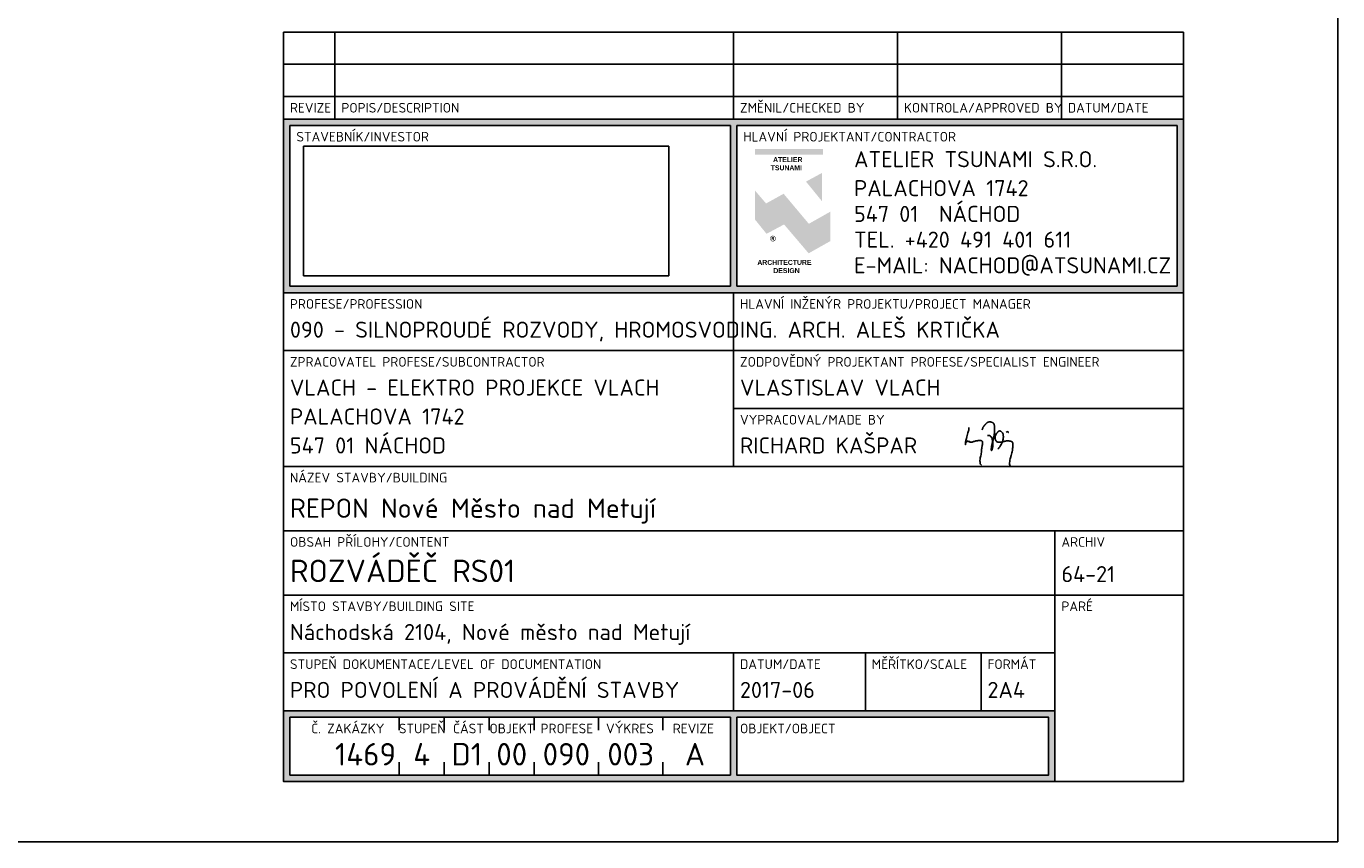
# Model space of a CAD drawing. Header units: millimetres. Extents: x -37966 to 4034, y 1212 to 30952.
# Tile 2 of 3: x -16367 to 4034, y 1212 to 13890. Entities that reach past the tile are written whole.
import ezdxf
from ezdxf.enums import TextEntityAlignment as Align

# ---------------------------------------------------------------- set-up
doc = ezdxf.new("R2010")
doc.units = ezdxf.units.MM
doc.linetypes.add('PHANTOM2', pattern=[1.25, 0.625, -0.125, 0.125, -0.125, 0.125, -0.125])
doc.layers.add('090-Z-09_400 V', color=1, linetype='N-EL-NN_+')
doc.layers.add('090-Z-TŘÍFÁZOVÁ', color=5, linetype='PHANTOM2')
doc.styles.add('ISOCPEUB_10', font='isocpeur.ttf')
doc.styles.add('ISOCPEUR_10', font='isocpeur.ttf', dxfattribs={"width": 0.9})
doc.styles.get("Standard").update_dxf_attribs({"font": 'isocpeur.ttf'})
doc.linetypes.add('N-EL-NN_+', pattern='A,25,-13,[3,X-LINE.shx,S=1,R=0,X=0,Y=0],-13,25', length=76)
picture_1 = doc.add_image_def('image1.png', size_in_pixel=(282, 100))

# ---------------------------------------------------------------- blocks, each defined once
blk = doc.blocks.new('tabulka1')
h = blk.add_hatch(color=256)
h.paths.add_polyline_path([(-140, 76), (-140, 103), (0, 103), (0, 76)])
h.paths.add_polyline_path([(-139, 77), (-139, 102), (-70.5, 102), (-70.5, 77)], flags=16)
h.paths.add_polyline_path([(-69.5, 77), (-69.5, 102), (-1, 102), (-1, 77)], flags=16)
h = blk.add_hatch(color=256)
h.dxf.hatch_style = 1
h.paths.add_polyline_path([(-66.65, 98.32), (-56.1, 98.32), (-56.1, 97.45), (-66.65, 97.45)])
at = {"true_color": 0xaaaaaa}
h = blk.add_hatch(color=253, dxfattribs=at)
h.dxf.hatch_style = 1
edge = h.paths.add_edge_path()
edge.add_spline(control_points=[(-56.26, 94.61), (-56.26, 94.61), (-56.26, 90.24), (-56.26, 90.24), (-56.26, 90.24), (-56.26, 90.24), (-58.73, 93.27), (-58.73, 93.27), (-58.73, 93.27), (-58.73, 93.27), (-56.26, 94.61), (-56.26, 94.61)], knot_values=[0, 0, 0, 0, 0.333333, 0.333333, 0.333333, 0.5, 0.666667, 0.666667, 0.666667, 0.833333, 1, 1, 1, 1], degree=3, periodic=0)
h = blk.add_hatch(color=253, dxfattribs=at)
h.dxf.hatch_style = 1
edge = h.paths.add_edge_path()
edge.add_spline(control_points=[(-64.94, 89.87), (-64.94, 89.87), (-62.21, 91.38), (-62.21, 91.38), (-62.21, 91.38), (-62.21, 91.38), (-58.29, 86.71), (-58.29, 86.71), (-58.29, 86.71), (-58.29, 86.71), (-54.94, 88.6), (-54.94, 88.6), (-54.94, 88.6), (-54.94, 88.6), (-54.93, 84.03), (-54.93, 84.03), (-54.93, 84.03), (-54.93, 84.03), (-58.32, 82.12), (-58.32, 82.12), (-58.32, 82.12), (-58.32, 82.12), (-62.14, 86.61), (-62.14, 86.61), (-62.14, 86.61), (-62.14, 86.61), (-64.87, 85.15), (-64.87, 85.15), (-64.87, 85.15), (-64.87, 85.15), (-66.64, 87.34), (-66.64, 87.34), (-66.64, 87.34), (-66.64, 87.34), (-66.64, 91.85), (-66.64, 91.85), (-66.64, 91.85), (-66.64, 91.85), (-64.94, 89.87), (-64.94, 89.87)], knot_values=[0, 0, 0, 0, 0.1, 0.1, 0.1, 0.15, 0.2, 0.2, 0.2, 0.25, 0.3, 0.3, 0.3, 0.35, 0.4, 0.4, 0.4, 0.45, 0.5, 0.5, 0.5, 0.55, 0.6, 0.6, 0.6, 0.65, 0.7, 0.7, 0.7, 0.75, 0.8, 0.8, 0.8, 0.85, 0.9, 0.9, 0.9, 0.95, 1, 1, 1, 1], degree=3, periodic=0)
h = blk.add_hatch(color=256)
h.paths.add_polyline_path([(-69.5, 10), (-69.5, 1), (-21, 1), (-21, 10)], flags=16)
h.paths.add_polyline_path([(-70.5, 10), (-139, 10), (-139, 1), (-70.5, 1)], flags=16)
h.paths.add_polyline_path([(-140, 11), (-20, 11), (-20, 0), (-140, 0)])
for p, q in [((-140, 103), (-140, 116.5)), ((-140, 116.5), (0, 116.5)), ((-132, 103), (-132, 116.5)), ((-70, 103), (-70, 116.5)), ((-44.5, 103), (-44.5, 116.5)), ((-19, 116.5), (-19, 103)), ((0, 116.5), (0, 103)), ((-140, 111.5), (0, 111.5)), ((-140, 106.5), (0, 106.5)), ((-140, 103), (0, 103)), ((-140, 76), (-140, 103)), ((0, 103), (0, 76)), ((-139, 102), (-70.5, 102)), ((-139, 77), (-139, 102)), ((-70.5, 77), (-70.5, 102)), ((-69.5, 102), (-1, 102)), ((-69.5, 77), (-69.5, 102)), ((-1, 102), (-1, 77)), ((-140, 0), (-140, 76)), ((-140, 76), (0, 76)), ((-139, 77), (-70.5, 77)), ((-70, 76), (-70, 49)), ((-69.5, 77), (-1, 77)), ((0, 76), (0, 0)), ((0, 67), (-140, 67)), ((0, 58), (-70, 58)), ((0, 49), (-140, 49)), ((-140, 39), (0, 39)), ((-20, 29), (-20, 39)), ((-140, 29), (0, 29)), ((-20, 0), (-20, 29)), ((-20, 20), (-140, 20)), ((-70, 20), (-70, 11)), ((-49.5, 11), (-49.5, 20)), ((-31.5, 11), (-31.5, 20)), ((-20, 11), (-140, 11)), ((-20, 0), (-20, 11)), ((-122, 10), (-122, 8)), ((-115, 10), (-115, 8)), ((-108, 10), (-108, 8)), ((-101, 10), (-101, 8)), ((-91, 10), (-91, 8)), ((-81, 10), (-81, 8)), ((-122, 1), (-122, 3)), ((-115, 1), (-115, 3)), ((-108, 1), (-108, 3)), ((-101, 1), (-101, 3)), ((-91, 1), (-91, 3)), ((-81, 1), (-81, 3)), ((-140, 0), (0, 0))]:
    blk.add_line(p, q)
blk.add_lwpolyline([(-140, 11), (-20, 11), (-20, 0), (-140, 0)], close=True)
for points in [[(-70.5, 10), (-139, 10), (-139, 1), (-70.5, 1), (-70.5, 10)], [(-69.5, 10), (-69.5, 1), (-21, 1), (-21, 10), (-69.5, 10)]]:
    blk.add_lwpolyline(points)
at = {"style": 'ISOCPEUR_10'}
for s, height, p in [('REVIZE', 1.5, (-139, 104)), ('POPIS/DESCRIPTION', 1.5, (-131, 104)), ('ZMĚNIL/CHECKED BY', 1.5, (-69, 104)), ('KONTROLA/APPROVED BY', 1.5, (-43.5, 104)), ('DATUM/DATE', 1.5, (-18, 104)), ('STAVEBNÍK/INVESTOR', 1.5, (-138, 99.5)), ('HLAVNÍ PROJEKTANT/CONTRACTOR', 1.5, (-68.5, 99.5)), ('ATELIER TSUNAMI S.R.O.', 2.5, (-51.26, 95.5)), ('PALACHOVA 1742', 2.5, (-51.26, 91)), ('547 01  NÁCHOD', 2.5, (-51.26, 87)), ('TEL. +420 491 401 611', 2.5, (-51.26, 83)), ('E-MAIL: NACHOD@ATSUNAMI.CZ', 2.5, (-51.26, 79)), ('HLAVNÍ INŽENÝR PROJEKTU/PROJECT MANAGER', 1.5, (-69, 73.5)), ('PROFESE/PROFESSION', 1.5, (-139, 73.5)), ('ZPRACOVATEL PROFESE/SUBCONTRACTOR', 1.5, (-139, 64.5)), ('ZODPOVĚDNÝ PROJEKTANT PROFESE/SPECIALIST ENGINEER', 1.5, (-69, 64.5)), ('VYPRACOVAL/MADE BY', 1.5, (-69, 55.5)), ('NÁZEV STAVBY/BUILDING', 1.5, (-139, 46.5)), ('OBSAH PŘÍLOHY/CONTENT', 1.5, (-139, 36.5)), ('ARCHIV', 1.5, (-19, 36.5)), ('MÍSTO STAVBY/BUILDING SITE', 1.5, (-139, 26.5)), ('PARÉ', 1.5, (-19, 26.5)), ('STUPEŇ DOKUMENTACE/LEVEL OF DOCUMENTATION', 1.5, (-139, 17.5)), ('DATUM/DATE', 1.5, (-69, 17.5)), ('MĚŘÍTKO/SCALE', 1.5, (-48.5, 17.5)), ('FORMÁT', 1.5, (-30.5, 17.5)), ('OBJEKT/OBJECT', 1.5, (-69, 7.5))]:
    blk.add_text(s, height=height, dxfattribs=at).set_placement(p)
for s, p in [('Č. ZAKÁZKY', (-130, 7.5)), ('STUPEŇ', (-118.43, 7.5)), ('ČÁST', (-111.23, 7.5)), ('OBJEKT', (-104.48, 7.5)), ('PROFESE', (-95.93, 7.5)), ('VÝKRES', (-86.12, 7.5)), ('REVIZE', (-76.25, 7.5))]:
    blk.add_text(s, height=1.5, dxfattribs=at).set_placement(p, align=Align.CENTER)
for s, width, gutter_width, heights, insert, char_height, attachment_point in [('\\pi2.6834;{\\fSwis721 Ex BT|b1|i0|c238|p34;ATELIER\\P\\pi2.3128;TSUNAMI}', 10.4206, 1.76, [0], (-66.53, 97.07), 0.7633, 1), ('{\\fSwis721 Ex BT|b1|i0|c238|p34;\\H1.1667x;\\C253;\\c11184810;®}', 0.2908, 1, [0.248], (-63.88, 84.4), 0.7415, 5), ('\\pi0.23561;{\\fSwis721 Ex BT|b1|i0|c238|p34;ARCHITECTURE\\P\\pi2.7218;DESIGN}', 10.2766, 1.76, [0], (-66.53, 81.09), 0.7633, 1)]:
    blk.add_mtext_dynamic_manual_height_columns(s, width=width, gutter_width=gutter_width, heights=heights, dxfattribs=dict(insert=insert, char_height=char_height, attachment_point=attachment_point))
for tag, p, height, style in [('PROFESE', (-139, 69), 2.5, 'ISOCPEUR_10'), ('HLAVNÍ_INŽENÝR_PROJEKTU', (-69, 69), 2.5, 'ISOCPEUR_10'), ('ZODPOVĚDNÝ_PROJEKTANT_PROFESE', (-69, 60), 2.5, 'ISOCPEUR_10'), ('ZPRACOVATEL_PROFESE_jméno', (-139, 60), 2.5, 'ISOCPEUR_10'), ('ZPRACOVATEL_PROFESE_ulice', (-139, 55.5), 2.5, 'ISOCPEUR_10'), ('ZPRACOVATEL_PROFESE_město', (-139, 51), 2.5, 'ISOCPEUR_10'), ('VYPRACOVAL', (-69, 51), 2.5, 'ISOCPEUR_10'), ('ARCHIV', (-19, 31), 2.5, 'ISOCPEUR_10'), ('MISTO_STAVBY', (-139, 22), 2.5, 'ISOCPEUR_10'), ('STUPEŇ_DOKUMENTACE', (-139, 13), 2.5, 'ISOCPEUR_10'), ('DATUM', (-69, 13), 2.5, 'ISOCPEUR_10'), ('MĚŘÍTKO', (-48.5, 13), 2.5, 'ISOCPEUR_10'), ('FORMÁT', (-30.5, 13), 2.5, 'ISOCPEUR_10'), ('OBJEKT', (-69, 2.5), 3.5, 'ISOCPEUB_10')]:
    blk.add_attdef(tag, p, '', height=height, dxfattribs=dict(style=style))
at = {"linetype": 'ByBlock', "style": 'ISOCPEUB_10'}
for tag, p in [('NÁZEV_STAVBY', (-139, 41)), ('OBSAH_PŘÍLOHY', (-139, 31))]:
    blk.add_attdef(tag, p, '', height=3.5, dxfattribs=at)
blk.add_attdef('Č_PŘÍLOHY-č_zakázky', text='', height=3.5, dxfattribs=at).set_placement((-122.5, 2.5), align=Align.RIGHT)
for tag, p in [('Č_PŘÍLOHY-stupeň_dokumentace', (-118.5, 2.5)), ('Č_PŘÍLOHY-část_dokumentace', (-111.5, 2.5)), ('Č_PŘÍLOHY-objekt', (-104.5, 2.5)), ('Č_PŘÍLOHY-profese', (-96, 2.5)), ('Č_PŘÍLOHY-výkres', (-86, 2.5)), ('Č_PŘÍLOHY-revize', (-76, 2.5))]:
    blk.add_attdef(tag, text='', height=3.5, dxfattribs=at).set_placement(p, align=Align.CENTER)
at = {"style": 'ISOCPEUR_10'}
blk.add_attdef('OBJEKT_UPŘESNĚNÍ', text='', height=2.5, dxfattribs=at).set_placement((-22, 2.5), align=Align.RIGHT)
at = {"color": 255}
image = blk.add_image(picture_1, insert=(-136.87, 78.64), size_in_units=(56.79, 20.14), dxfattribs=at)
image.dxf.flags = 15
blk = doc.blocks.new('PODPIS')
at = {"layer": '090-Z-TŘÍFÁZOVÁ', "color": 4, "linetype": 'ByBlock'}
for points in [[(-14491, 1084), (-14459, 1157), (-14427, 1236), (-14386, 1323), (-14356, 1376), (-14322, 1434), (-14293, 1484), (-14265, 1524), (-14229, 1574), (-14201, 1611), (-14166, 1655), (-14138, 1688), (-14106, 1725), (-14074, 1757), (-14045, 1786), (-14014, 1817), (-13986, 1845), (-13958, 1873), (-13928, 1903), (-13898, 1933), (-13871, 1960), (-13837, 1990), (-13806, 2015), (-13762, 2040), (-13725, 2056), (-13679, 2069), (-13619, 2078), (-13568, 2083), (-13526, 2083), (-13504, 2083), (-13459, 2080), (-13428, 2077), (-13394, 2072), (-13361, 2066), (-13305, 2053), (-13272, 2044), (-13217, 2026), (-13165, 2004), (-13127, 1983), (-13087, 1948), (-13051, 1913), (-13021, 1875), (-12994, 1828), (-12962, 1755), (-12945, 1692), (-12929, 1631), (-12916, 1550), (-12907, 1461), (-12899, 1362), (-12899, 1209), (-12899, 1098), (-12908, 1001), (-12921, 848), (-12936, 653), (-12951, 526), (-12972, 413), (-13000, 248), (-13031, 78), (-13091, -146), (-13153, -375), (-13209, -587), (-13248, -785), (-13277, -942), (-13295, -1062), (-13313, -1190), (-13331, -1315), (-13331, -1379), (-13331, -1418), (-13328, -1439), (-13322, -1449), (-13309, -1457), (-13292, -1462), (-13271, -1462), (-13253, -1451), (-13235, -1420), (-13224, -1380), (-13191, -1280), (-13167, -1193), (-13150, -1087), (-13125, -993), (-13116, -937), (-13111, -889), (-13111, -842), (-13111, -775), (-13118, -640), (-13130, -511), (-13145, -284), (-13161, -175), (-13194, -51), (-13256, 93), (-13326, 213), (-13427, 315), (-13536, 378), (-13632, 403), (-13699, 403), (-13793, 378)], [(-16098, 1383), (-16117, 1180), (-16133, 1058), (-16155, 977), (-16221, 732), (-16307, 411), (-16354, 236), (-16417, 1), (-16473, -211), (-16522, -392), (-16549, -557), (-16549, -752), (-16509, -602), (-16467, -530), (-16417, -443), (-16351, -376), (-16307, -333), (-16255, -281), (-16255, -281), (-16229, -328), (-16166, -364), (-16123, -371), (-16078, -367), (-16022, -331), (-16031, -399), (-16013, -431), (-15951, -447), (-15881, -458), (-15827, -458), (-15755, -458), (-15690, -440), (-15615, -394), (-15538, -366), (-15449, -341), (-15345, -313), (-15248, -287), (-15174, -276), (-15043, -259), (-14950, -244), (-14890, -240), (-14843, -235), (-14775, -237), (-14709, -240), (-14657, -242), (-14631, -245), (-14605, -247), (-14589, -247), (-14578, -250), (-14548, -254), (-14527, -263), (-14486, -286), (-14458, -303), (-14431, -351), (-14418, -408), (-14413, -454), (-14414, -534), (-14418, -616), (-14432, -735), (-14453, -849), (-14474, -962), (-14485, -1036), (-14501, -1136), (-14511, -1225), (-14517, -1296), (-14524, -1378), (-14524, -1439), (-14524, -1540), (-14541, -1662), (-14568, -1851), (-14598, -1963), (-14630, -2146), (-14662, -2265), (-14697, -2395), (-14718, -2549), (-14728, -2702), (-14726, -2799), (-14723, -2901), (-14723, -3006), (-14716, -3074), (-14701, -3130), (-14669, -3185), (-14638, -3217), (-14589, -3245), (-14537, -3259)], [(-12502, -1291), (-12434, -1209), (-12377, -1153), (-12318, -1072), (-12265, -1002), (-12213, -929), (-12163, -842), (-12103, -739), (-12059, -662), (-12013, -582), (-11971, -493), (-11921, -380), (-11893, -279), (-11865, -174), (-11847, -64), (-11833, 28), (-11826, 97), (-11820, 195), (-11820, 276), (-11826, 352), (-11833, 466), (-11860, 567), (-11894, 657), (-11937, 732), (-12005, 811), (-12041, 847), (-12098, 904), (-12149, 934), (-12201, 947), (-12230, 952), (-12253, 955), (-12272, 955), (-12306, 952), (-12336, 948), (-12352, 944), (-12374, 938), (-12390, 928), (-12421, 911), (-12440, 899), (-12458, 882), (-12483, 857), (-12499, 840), (-12533, 800), (-12564, 745), (-12632, 677), (-12688, 622), (-12730, 549), (-12764, 490), (-12789, 397), (-12816, 296), (-12836, 220), (-12836, 138), (-12836, 28), (-12824, -70), (-12806, -139), (-12772, -219), (-12737, -279), (-12677, -340), (-12582, -395), (-12489, -419), (-12365, -437), (-12234, -437), (-12102, -428), (-12012, -418), (-11897, -400), (-11800, -375), (-11713, -352), (-11622, -330), (-11531, -307), (-11430, -288), (-11368, -279), (-11286, -270), (-11214, -268), (-11120, -277)], [(-11462, 824), (-11277, 873), (-11237, 850), (-11213, 826), (-11213, 785), (-11191, 763)], [(-11120, -277), (-11004, -295), (-10902, -317), (-10829, -343), (-10767, -373), (-10726, -414), (-10690, -459), (-10670, -494), (-10649, -542), (-10640, -575), (-10621, -645), (-10621, -726), (-10621, -848), (-10638, -987), (-10647, -1106), (-10661, -1219), (-10685, -1355), (-10698, -1445), (-10737, -1630), (-10768, -1748), (-10814, -1919), (-10859, -2087), (-10935, -2370), (-10973, -2511), (-11008, -2673), (-11028, -2815), (-11048, -3037), (-11048, -3192), (-11024, -3280), (-10924, -3453)]]:
    blk.add_lwpolyline(points, dxfattribs=at)

msp = doc.modelspace()

# ---------------------------------------------------------------- linework, layer by layer
for q in [(4034, 30952), (-37966, 1212)]:
    msp.add_line((4034, 1212), q)

# ---------------------------------------------------------------- block references
ref = msp.add_blockref('tabulka1', (1635, 2148), dxfattribs=dict(xscale=100, yscale=100, zscale=100))
ref.add_attrib('Č_PŘÍLOHY-revize', 'A', dxfattribs={"linetype": 'ByBlock', "height": 350, "style": 'ISOCPEUB_10'}).set_placement((-5965, 2398), align=Align.CENTER)
ref.add_attrib('Č_PŘÍLOHY-výkres', '003', dxfattribs={"linetype": 'ByBlock', "height": 350, "style": 'ISOCPEUB_10'}).set_placement((-6965, 2398), align=Align.CENTER)
ref.add_attrib('Č_PŘÍLOHY-profese', '090', dxfattribs={"linetype": 'ByBlock', "height": 350, "style": 'ISOCPEUB_10'}).set_placement((-7965, 2398), align=Align.CENTER)
ref.add_attrib('Č_PŘÍLOHY-objekt', '00', dxfattribs={"linetype": 'ByBlock', "height": 350, "style": 'ISOCPEUB_10'}).set_placement((-8815, 2398), align=Align.CENTER)
ref.add_attrib('Č_PŘÍLOHY-část_dokumentace', 'D1', dxfattribs={"linetype": 'ByBlock', "height": 350, "style": 'ISOCPEUB_10'}).set_placement((-9515, 2398), align=Align.CENTER)
ref.add_attrib('Č_PŘÍLOHY-stupeň_dokumentace', '4', dxfattribs={"linetype": 'ByBlock', "height": 350, "style": 'ISOCPEUB_10'}).set_placement((-10215, 2398), align=Align.CENTER)
ref.add_attrib('Č_PŘÍLOHY-č_zakázky', '1469', dxfattribs={"linetype": 'ByBlock', "height": 350, "style": 'ISOCPEUB_10'}).set_placement((-10615, 2398), align=Align.RIGHT)
ref.add_attrib('FORMÁT', '2A4', (-1415, 3448), dxfattribs={"height": 250, "style": 'ISOCPEUR_10'})
ref.add_attrib('DATUM', '2017-06', (-5265, 3448), dxfattribs={"height": 250, "style": 'ISOCPEUR_10'})
ref.add_attrib('ARCHIV', '64-21', (-265, 5248), dxfattribs={"color": 7, "height": 250, "style": 'ISOCPEUR_10'})
ref.add_attrib('VYPRACOVAL', 'RICHARD KAŠPAR', (-5265, 7248), dxfattribs={"height": 250, "style": 'ISOCPEUR_10'})
ref.add_attrib('ZODPOVĚDNÝ_PROJEKTANT_PROFESE', 'VLASTISLAV VLACH', (-5265, 8148), dxfattribs={"height": 250, "style": 'ISOCPEUR_10'})
ref.add_attrib('HLAVNÍ_INŽENÝR_PROJEKTU', 'ING. ARCH. ALEŠ KRTIČKA', (-5265, 9048), dxfattribs={"height": 250, "style": 'ISOCPEUR_10'})
ref.add_attrib('STUPEŇ_DOKUMENTACE', 'PRO POVOLENÍ A PROVÁDĚNÍ STAVBY', (-12265, 3448), dxfattribs={"height": 250, "style": 'ISOCPEUR_10'})
ref.add_attrib('MISTO_STAVBY', 'Náchodská 2104, Nové město nad Metují', (-12265, 4348), dxfattribs={"height": 250, "style": 'ISOCPEUR_10'})
ref.add_attrib('OBSAH_PŘÍLOHY', 'ROZVÁDĚČ RS01', (-12265, 5248), dxfattribs={"linetype": 'ByBlock', "height": 350, "style": 'ISOCPEUB_10'})
ref.add_attrib('NÁZEV_STAVBY', 'REPON Nové Město nad Metují', (-12265, 6248), dxfattribs={"linetype": 'ByBlock', "height": 300, "style": 'ISOCPEUB_10'})
ref.add_attrib('ZPRACOVATEL_PROFESE_město', '547 01 NÁCHOD', (-12265, 7248), dxfattribs={"height": 250, "style": 'ISOCPEUR_10'})
ref.add_attrib('ZPRACOVATEL_PROFESE_ulice', 'PALACHOVA 1742', (-12265, 7698), dxfattribs={"height": 250, "style": 'ISOCPEUR_10'})
ref.add_attrib('ZPRACOVATEL_PROFESE_jméno', 'VLACH - ELEKTRO PROJEKCE VLACH', (-12265, 8148), dxfattribs={"height": 250, "style": 'ISOCPEUR_10'})
ref.add_attrib('PROFESE', '090 - SILNOPROUDÉ ROZVODY, HROMOSVOD', (-12265, 9048), dxfattribs={"height": 250, "style": 'ISOCPEUR_10'})
at = {"layer": '090-Z-09_400 V', "xscale": 0.125, "yscale": 0.125, "zscale": 0.125}
msp.add_blockref('PODPIS', (309, 7479), dxfattribs=at)

doc.saveas('drawing.dxf')
